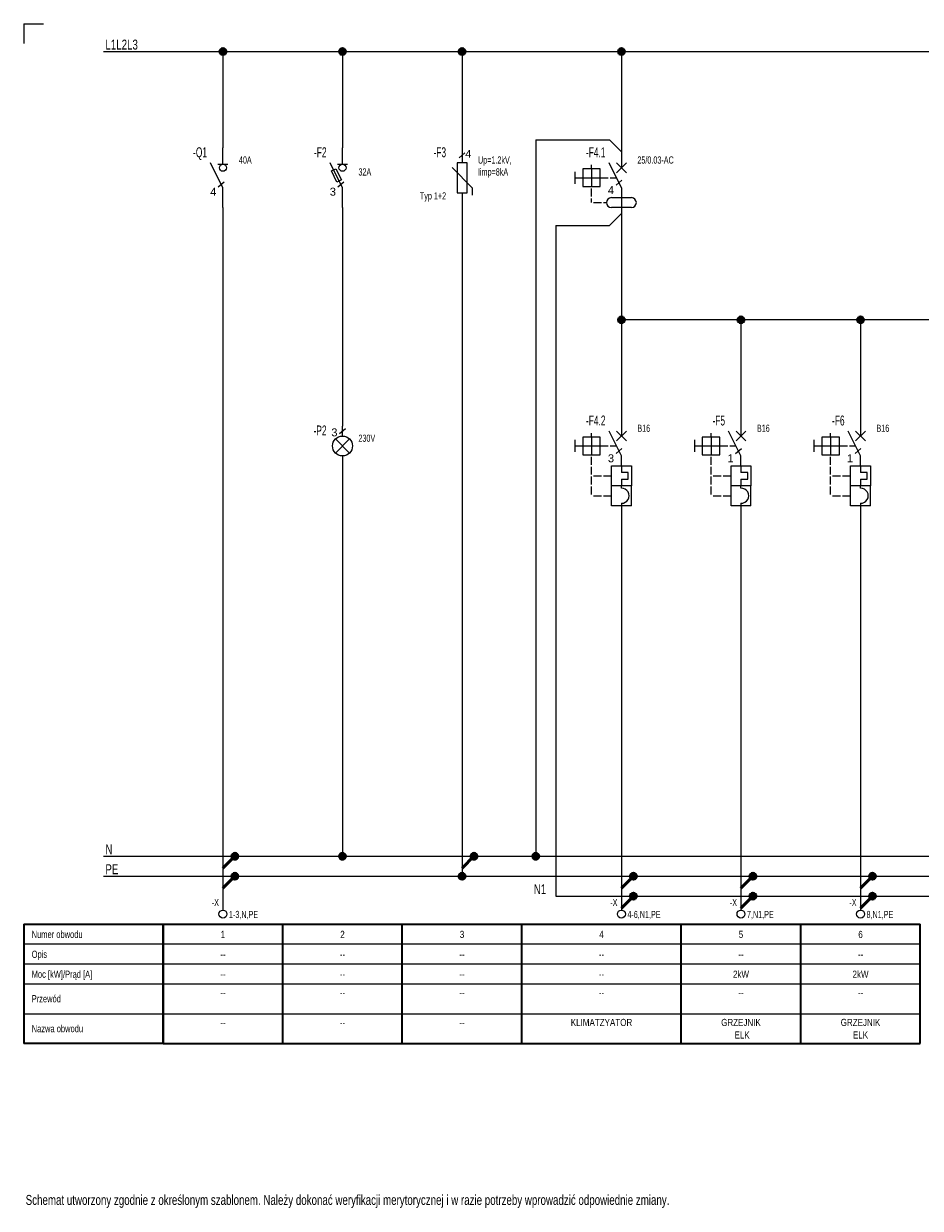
# Model space of a CAD drawing. Header units: centimetres. Extents: x -8592 to 21948, y -2033 to 10821.
# Tile 1 of 147: x -8592 to -8367, y 4608 to 4905. Entities that reach past the tile are written whole.
import ezdxf
from ezdxf.enums import TextEntityAlignment as Align

# ---------------------------------------------------------------- set-up
doc = ezdxf.new("R2010")
doc.units = ezdxf.units.CM
doc.header["$LTSCALE"] = 10
doc.layers.get('0').update_dxf_attribs({"color": 254})
for name, color, linetype, lineweight in [('2DE_OBJ', 7, 'Continuous', 18), ('2DE_PLS_L', 7, 'Continuous', 50), ('2DE_PLS_N', 160, 'Continuous', 50), ('2DE_PLS_PE', 60, 'Continuous', 50), ('2DE_TCIRCUIT', 217, 'Continuous', 35), ('2DE_TXTART', 41, 'Continuous', 18), ('2DE_TXTCAR', 41, 'Continuous', 18), ('2DE_TXTFUN', 41, 'Continuous', 18), ('2DE_TXTFUS', 41, 'Continuous', 18), ('2DE_TXTLNK', 171, 'Continuous', 18), ('2DE_TXTMAN', 41, 'Continuous', 18), ('2DE_TXTNUM', 11, 'Continuous', 18), ('2DE_TXTOTH', 41, 'Continuous', 18), ('2DE_TXTPFN', 151, 'Continuous', 18), ('2DE_TXTPIN', 131, 'Continuous', 18), ('CP_FRAME', 217, 'Continuous', 50), ('CP_LINENORM', 251, 'Continuous', 25), ('CP_TEXTNORM', 7, 'Continuous', 18)]:
    doc.layers.add(name, color=color, linetype=linetype, lineweight=lineweight)
doc.styles.add('CP_ATTR', font='ARIAL.TTF')
doc.styles.add('CP_ELATT', font='ARIAL.TTF')
doc.styles.add('CP_ELATT_IT', font='ARIAL.TTF', dxfattribs={"oblique": 15})
doc.styles.add('CP_TXT', font='ARIAL.TTF')
doc.styles.add('CP_TXTCON', font='ARIAL.TTF', dxfattribs={"width": 0.8})

# ---------------------------------------------------------------- blocks, each defined once
blk = doc.blocks.new('2del_cr_head_2p_f11oe8y')
for p, q in [((0, 30), (0, 0)), ((0, 30), (35, 30)), ((35, 30), (35, 0)), ((35, 0), (0, 0)), ((34.03, 0), (34.03, 0))]:
    blk.add_line(p, q)
at = {"layer": 'CP_LINENORM'}
for p, q in [((0, 25), (35, 25)), ((0, 20), (35, 20)), ((0, 15), (35, 15)), ((0, 7.5), (35, 7.5))]:
    blk.add_line(p, q, dxfattribs=at)
at = {"layer": 'CP_TEXTNORM', "style": 'CP_TXTCON', "width": 0.75}
for s, p in [('Numer obwodu', (2, 26.5)), ('Opis', (2, 21.5)), ('Moc [kW]/Prąd [A]', (2, 16.5)), ('Przewód', (2, 10.35)), ('Nazwa obwodu', (2, 2.85))]:
    blk.add_text(s, height=1.8, dxfattribs=at).set_placement(p)
blk = doc.blocks.new('cp_sym_txt')
at = {"linetype": 'ByBlock', "style": 'CP_TXT', "width": 0.7, "flags": 12}
blk.add_attdef('VAL', (0.2, 0.2), '', height=1, dxfattribs=at)
blk = doc.blocks.new('cp_pipepoint_dot1')
blk.add_hatch(color=256).paths.add_polyline_path([(-0.5, 0, 1), (0.5, 0, 1)])
blk.add_circle((0, 0), 0.5)
blk = doc.blocks.new('cpelv_eJ7_13_08_00B4_t1')
for p, q in [((0, 3.38), (0, 7.5)), ((0, -2.5), (-3.12, 3.75)), ((-1.25, 3.38), (1.25, 3.38)), ((-1.16, -2.26), (0.32, -1.06)), ((0, -7.5), (0, -2.5))]:
    blk.add_line(p, q)
blk.add_circle((0, 2.5), 0.884)
at = {"style": 'CP_ATTR'}
blk.add_text('4', height=2, dxfattribs=at).set_placement((-3.19, -4.5))
at = {"linetype": 'ByBlock', "style": 'CP_ELATT', "flags": 9}
for tag in ['VOLTAGE', 'TEXT_01', 'NAME', 'GROUP', 'NUMBER', 'PRODUCT-TYPE', 'POWER', 'EL-STATUS', 'CURRENT', 'IP', 'ORDER-NO']:
    blk.add_attdef(tag, (1, -1.56), '', height=0.1, dxfattribs=at)
at = {"layer": '2DE_TXTART', "linetype": 'ByBlock', "style": 'CP_ELATT', "width": 0.6, "flags": 8}
for tag, p in [('ARTICLE', (4, 3.55)), ('ARTICLE-1', (4, 0.55)), ('ARTICLE-2', (4, -2.45))]:
    blk.add_attdef(tag, p, '', height=1.8, dxfattribs=at)
at = {"layer": '2DE_TXTCAR', "linetype": 'ByBlock', "style": 'CP_ELATT', "width": 0.6, "flags": 8}
blk.add_attdef('CHARACTER', text='', height=1.8, dxfattribs=at).set_placement((-4, -5.45), align=Align.RIGHT)
at = {"layer": '2DE_TXTFUN', "linetype": 'ByBlock', "style": 'CP_ELATT', "width": 0.6, "flags": 8}
blk.add_attdef('FUNCTION', (4, -5.45), '', height=1.8, dxfattribs=at)
at = {"layer": '2DE_TXTLNK', "linetype": 'ByBlock', "style": 'CP_ELATT_IT', "oblique": 15, "width": 0.6, "flags": 8}
blk.add_attdef('LINK', text='', height=1.8, dxfattribs=at).set_placement((-4, -8.45), align=Align.RIGHT)
at = {"layer": '2DE_TXTMAN', "linetype": 'ByBlock', "style": 'CP_ELATT', "width": 0.6, "flags": 8}
blk.add_attdef('PRODUCER', (4, 6.55), '', height=1.8, dxfattribs=at)
at = {"layer": '2DE_TXTNUM', "linetype": 'ByBlock', "style": 'CP_ELATT', "width": 0.6, "flags": 8}
blk.add_attdef('TAG', text='', height=2.5, dxfattribs=at).set_placement((-4, 5.14), align=Align.RIGHT)
at = {"layer": '2DE_TXTOTH', "linetype": 'ByBlock', "style": 'CP_ELATT', "width": 0.6, "flags": 8}
blk.add_attdef('OTHER', (4, -8.45), '', height=1.8, dxfattribs=at)
at = {"layer": '2DE_TXTPFN', "linetype": 'ByBlock', "style": 'CP_ELATT', "width": 0.6, "flags": 8}
blk.add_attdef('CF1', (0.5, 8), '', height=1.8, dxfattribs=at)
blk.add_attdef('CF2', text='', height=1.8, dxfattribs=at).set_placement((0.5, -8), align=Align.TOP_LEFT)
at = {"layer": '2DE_TXTPIN', "linetype": 'ByBlock', "style": 'CP_ELATT', "width": 0.6, "flags": 8}
blk.add_attdef('CP1', (-0.8, 5.5), '', height=1.8, rotation=90, dxfattribs=at)
blk.add_attdef('CP2', text='', height=1.8, rotation=90, dxfattribs=at).set_placement((-0.8, -5.5), align=Align.RIGHT)
blk = doc.blocks.new('cp_pipepoint_el_dot')
blk.add_hatch(color=256).paths.add_polyline_path([(1.5, 0, 1), (2.5, 0, 1)])
blk.add_line((0, -2), (2, 0))
blk.add_circle((2, 0), 0.5)
blk = doc.blocks.new('cp_cleme_el01x_PL')
blk.add_circle((0, -1), 1)
at = {"linetype": 'ByBlock', "style": 'CP_ELATT_IT'}
for tag, p, flags in [('NAME', (-0.08, -1), 9), ('VOLTAGE', (0, -1), 9), ('ARTICLE', (0, -1), 8), ('IP', (0, -1), 9), ('CURRENT', (0, -1), 9), ('EL-STATUS', (0, -1), 9), ('POWER', (0, -1), 9), ('PRODUCT-TYPE', (0, -1), 9), ('NUMBER', (0, -1), 9), ('GROUP', (0, -1), 9), ('CHARACTER', (0, -1), 8), ('LINK', (0, -1), 8), ('OTHER', (0, -1), 8), ('ORDER-NO', (0, -1), 8), ('FUNCTION', (0, -1), 8), ('PRODUCER', (0, -1), 8)]:
    blk.add_attdef(tag, p, '', height=0.1, dxfattribs=dict(at, flags=flags))
at = {"layer": '2DE_TXTNUM', "linetype": 'ByBlock', "style": 'CP_ELATT', "width": 0.6, "flags": 8}
blk.add_attdef('TAG', text='', height=1.8, dxfattribs=at).set_placement((-1, 1), align=Align.RIGHT)
at = {"layer": '2DE_TXTPFN', "linetype": 'ByBlock', "style": 'CP_ELATT', "width": 0.6, "flags": 8}
blk.add_attdef('CF1', text='', height=1.8, dxfattribs=at).set_placement((-1.5, -2), align=Align.RIGHT)
at = {"layer": '2DE_TXTPIN', "linetype": 'ByBlock', "style": 'CP_ELATT', "width": 0.6, "flags": 8}
blk.add_attdef('CP1', (1.5, -2), '', height=1.8, dxfattribs=at)
blk = doc.blocks.new('2del_cr_data_2p_5wa6jz5')
for p, q in [((0, 0), (0, 30)), ((0, 30), (30, 30)), ((30, 0), (30, 30)), ((0, 0), (30, 0))]:
    blk.add_line(p, q)
at = {"layer": 'CP_LINENORM'}
for p, q in [((0, 25), (30, 25)), ((0, 20), (30, 20)), ((0, 15), (30, 15)), ((0, 7.5), (30, 7.5))]:
    blk.add_line(p, q, dxfattribs=at)
at = {"linetype": 'ByBlock', "style": 'CP_ATTR', "flags": 9}
for tag in ['ELT_FUNCTION', 'ELT_LENGHT']:
    blk.add_attdef(tag, (0.89, 0.55), '', height=0.00007, dxfattribs=at)
for tag in ['NAME', 'GROUP', 'ARTICLE', 'PRODUCT-TYPE', 'ORDER-NO', 'PRODUCER', 'VOLTAGE', 'OTHER']:
    blk.add_attdef(tag, text='', height=0.00007, dxfattribs=at).set_placement((0.89, 0.55), align=Align.MIDDLE_LEFT)
at = {"layer": 'CP_TEXTNORM', "linetype": 'ByBlock', "style": 'CP_TXTCON', "width": 0.8, "flags": 8}
for tag, p in [('ELT_NUMBER', (15, 26.5)), ('DESCRIPTION', (15, 21.5)), ('POWER', (15, 16.5)), ('ELT_CABLE', (15, 11.9))]:
    blk.add_attdef(tag, text='', height=1.8, dxfattribs=at).set_placement(p, align=Align.CENTER)
at = {"layer": 'CP_TEXTNORM', "style": 'CP_TXTCON', "width": 0.8, "flags": 8}
for tag, p in [('ELT_SECTION', (15, 8.75)), ('ELT_CIRCUIT', (15, 4.4)), ('ELT_CIRCUIT1', (15, 1.25))]:
    blk.add_attdef(tag, text='', height=1.8, dxfattribs=at).set_placement(p, align=Align.CENTER)
blk = doc.blocks.new('cpelv_eJ7_21_09_10N5_t1')
for p, q in [((0, 3.38), (0, 7.5)), ((0, -2.5), (-3.12, 3.75)), ((-1.25, 3.38), (1.25, 3.38)), ((-1.16, -2.26), (0.32, -1.06)), ((0, -3.75), (0, -2.5)), ((0, -7.5), (0, -3.75))]:
    blk.add_line(p, q)
blk.add_lwpolyline([(-1.4, -1.1), (-2.8, 1.69), (-1.68, 2.25), (-0.28, -0.54)], close=True)
blk.add_circle((0, 2.5), 0.884)
at = {"style": 'CP_ATTR'}
blk.add_text('3', height=2, dxfattribs=at).set_placement((-3.19, -4.5))
at = {"linetype": 'ByBlock', "style": 'CP_ELATT', "flags": 9}
for tag in ['TEXT_01', 'VOLTAGE', 'ORDER-NO', 'IP', 'CURRENT', 'EL-STATUS', 'POWER', 'PRODUCT-TYPE', 'NUMBER', 'GROUP', 'NAME']:
    blk.add_attdef(tag, (1, -1.56), '', height=0.1, dxfattribs=at)
at = {"layer": '2DE_TXTART', "linetype": 'ByBlock', "style": 'CP_ELATT', "width": 0.6, "flags": 8}
for tag, p in [('ARTICLE', (4, 0.55)), ('ARTICLE-1', (4, -2.45)), ('ARTICLE-2', (4, -5.45))]:
    blk.add_attdef(tag, p, '', height=1.8, dxfattribs=at)
at = {"layer": '2DE_TXTCAR', "linetype": 'ByBlock', "style": 'CP_ELATT', "width": 0.6, "flags": 8}
blk.add_attdef('CHARACTER', text='', height=1.8, dxfattribs=at).set_placement((-4, -5.45), align=Align.RIGHT)
at = {"layer": '2DE_TXTFUN', "linetype": 'ByBlock', "style": 'CP_ELATT', "width": 0.6, "flags": 8}
blk.add_attdef('FUNCTION', (4, -8.45), '', height=1.8, dxfattribs=at)
at = {"layer": '2DE_TXTFUS', "linetype": 'ByBlock', "style": 'CP_ELATT', "width": 0.6, "flags": 8}
blk.add_attdef('FUSE_LINK', (4, 3.55), '', height=1.8, dxfattribs=at)
at = {"layer": '2DE_TXTLNK', "linetype": 'ByBlock', "style": 'CP_ELATT_IT', "oblique": 15, "width": 0.6, "flags": 8}
blk.add_attdef('LINK', text='', height=1.8, dxfattribs=at).set_placement((-4, -8.45), align=Align.RIGHT)
at = {"layer": '2DE_TXTMAN', "linetype": 'ByBlock', "style": 'CP_ELATT', "width": 0.6, "flags": 8}
blk.add_attdef('PRODUCER', (4, 6.55), '', height=1.8, dxfattribs=at)
at = {"layer": '2DE_TXTNUM', "linetype": 'ByBlock', "style": 'CP_ELATT', "width": 0.6, "flags": 8}
blk.add_attdef('TAG', text='', height=2.5, dxfattribs=at).set_placement((-4, 5.14), align=Align.RIGHT)
at = {"layer": '2DE_TXTOTH', "linetype": 'ByBlock', "style": 'CP_ELATT', "width": 0.6, "flags": 8}
blk.add_attdef('OTHER', (4, -11.45), '', height=1.8, dxfattribs=at)
at = {"layer": '2DE_TXTPFN', "linetype": 'ByBlock', "style": 'CP_ELATT', "width": 0.6, "flags": 8}
blk.add_attdef('CF1', (0.5, 8), '', height=1.8, dxfattribs=at)
blk.add_attdef('CF2', text='', height=1.8, dxfattribs=at).set_placement((0.5, -8), align=Align.TOP_LEFT)
at = {"layer": '2DE_TXTPIN', "linetype": 'ByBlock', "style": 'CP_ELATT', "width": 0.6, "flags": 8}
blk.add_attdef('CP1', (-0.8, 5.5), '', height=1.8, rotation=90, dxfattribs=at)
blk.add_attdef('CP2', text='', height=1.8, rotation=90, dxfattribs=at).set_placement((-0.8, -5.5), align=Align.RIGHT)
blk = doc.blocks.new('cpelv_eiecJ7_ns0085_t1')
for p, q in [((-0.74, 3.15), (0.74, 4.35)), ((0, 2.5), (0, 5)), ((1.77, 1.77), (-1.77, -1.77)), ((-1.77, 1.77), (1.77, -1.77)), ((0, -2.5), (0, -5))]:
    blk.add_line(p, q)
blk.add_circle((0, 0), 2.5)
at = {"style": 'CP_ATTR'}
blk.add_text('3', height=2, dxfattribs=at).set_placement((-2.81, 2.41))
at = {"linetype": 'ByBlock', "style": 'CP_ELATT', "flags": 9}
for tag in ['VOLTAGE', 'TEXT_01', 'NAME', 'GROUP', 'NUMBER', 'PRODUCT-TYPE', 'POWER', 'EL-STATUS', 'CURRENT', 'IP', 'ORDER-NO']:
    blk.add_attdef(tag, (1, -1.56), '', height=0.1, dxfattribs=at)
at = {"layer": '2DE_TXTART', "linetype": 'ByBlock', "style": 'CP_ELATT', "width": 0.6, "flags": 8}
for tag, p in [('ARTICLE', (4, 1.05)), ('ARTICLE-1', (4, -1.95)), ('ARTICLE-2', (4, -4.95))]:
    blk.add_attdef(tag, p, '', height=1.8, dxfattribs=at)
at = {"layer": '2DE_TXTCAR', "linetype": 'ByBlock', "style": 'CP_ELATT', "width": 0.6, "flags": 8}
blk.add_attdef('CHARACTER', text='', height=1.8, dxfattribs=at).set_placement((-4, -0.36), align=Align.RIGHT)
at = {"layer": '2DE_TXTFUN', "linetype": 'ByBlock', "style": 'CP_ELATT', "width": 0.6, "flags": 8}
blk.add_attdef('FUNCTION', (4, -7.95), '', height=1.8, dxfattribs=at)
at = {"layer": '2DE_TXTLNK', "linetype": 'ByBlock', "style": 'CP_ELATT_IT', "oblique": 15, "width": 0.6, "flags": 8}
blk.add_attdef('LINK', text='', height=1.8, dxfattribs=at).set_placement((-4, -3.36), align=Align.RIGHT)
at = {"layer": '2DE_TXTMAN', "linetype": 'ByBlock', "style": 'CP_ELATT', "width": 0.6, "flags": 8}
blk.add_attdef('PRODUCER', (4, 4.05), '', height=1.8, dxfattribs=at)
at = {"layer": '2DE_TXTNUM', "linetype": 'ByBlock', "style": 'CP_ELATT', "width": 0.6, "flags": 8}
blk.add_attdef('TAG', text='', height=2.5, dxfattribs=at).set_placement((-4, 2.64), align=Align.RIGHT)
at = {"layer": '2DE_TXTOTH', "linetype": 'ByBlock', "style": 'CP_ELATT', "width": 0.6, "flags": 8}
blk.add_attdef('OTHER', (4, -10.95), '', height=1.8, dxfattribs=at)
at = {"layer": '2DE_TXTPFN', "linetype": 'ByBlock', "style": 'CP_ELATT', "width": 0.6, "flags": 8}
blk.add_attdef('CF1', (0.5, 5.5), '', height=1.8, dxfattribs=at)
blk.add_attdef('CF2', text='', height=1.8, dxfattribs=at).set_placement((0.5, -5.5), align=Align.TOP_LEFT)
at = {"layer": '2DE_TXTPIN', "linetype": 'ByBlock', "style": 'CP_ELATT', "width": 0.6, "flags": 8}
blk.add_attdef('CP1', (-0.8, 5), '', height=1.8, rotation=90, dxfattribs=at)
blk.add_attdef('CP2', text='', height=1.8, rotation=90, dxfattribs=at).set_placement((-0.8, -5), align=Align.RIGHT)
blk = doc.blocks.new('cpelv_eJ7_22_03_N0B4_t1')
for p, q in [((-0.74, 5.02), (0.74, 6.23)), ((0, 7.5), (0, 3.75)), ((2.5, -2.5), (-2.5, 2.54)), ((2.5, -2.5), (2.5, -4.38)), ((0, -3.75), (0, -7.5))]:
    blk.add_line(p, q)
blk.add_lwpolyline([(-1.25, 3.75), (-1.25, -3.75), (1.25, -3.75), (1.25, 3.75)], close=True)
at = {"style": 'CP_ATTR'}
blk.add_text('4', height=2, dxfattribs=at).set_placement((0.8, 5))
at = {"linetype": 'ByBlock', "style": 'CP_ELATT', "flags": 9}
for tag in ['VOLTAGE', 'TEXT_01', 'NAME', 'GROUP', 'NUMBER', 'PRODUCT-TYPE', 'POWER', 'EL-STATUS', 'CURRENT', 'IP', 'ORDER-NO']:
    blk.add_attdef(tag, (1, -1.56), '', height=0.1, dxfattribs=at)
at = {"layer": '2DE_TXTART', "linetype": 'ByBlock', "style": 'CP_ELATT', "width": 0.6, "flags": 8}
for tag, p in [('ARTICLE', (4, 3.55)), ('ARTICLE-1', (4, 0.55)), ('ARTICLE-2', (4, -2.45))]:
    blk.add_attdef(tag, p, '', height=1.8, dxfattribs=at)
at = {"layer": '2DE_TXTCAR', "linetype": 'ByBlock', "style": 'CP_ELATT', "width": 0.6, "flags": 8}
blk.add_attdef('CHARACTER', text='', height=1.8, dxfattribs=at).set_placement((-4, -5.45), align=Align.RIGHT)
at = {"layer": '2DE_TXTFUN', "linetype": 'ByBlock', "style": 'CP_ELATT', "width": 0.6, "flags": 8}
blk.add_attdef('FUNCTION', (4, -5.45), '', height=1.8, dxfattribs=at)
at = {"layer": '2DE_TXTLNK', "linetype": 'ByBlock', "style": 'CP_ELATT_IT', "oblique": 15, "width": 0.6, "flags": 8}
blk.add_attdef('LINK', text='', height=1.8, dxfattribs=at).set_placement((-4, -8.45), align=Align.RIGHT)
at = {"layer": '2DE_TXTMAN', "linetype": 'ByBlock', "style": 'CP_ELATT', "width": 0.6, "flags": 8}
blk.add_attdef('PRODUCER', (4, 6.55), '', height=1.8, dxfattribs=at)
at = {"layer": '2DE_TXTNUM', "linetype": 'ByBlock', "style": 'CP_ELATT', "width": 0.6, "flags": 8}
blk.add_attdef('TAG', text='', height=2.5, dxfattribs=at).set_placement((-4, 5.14), align=Align.RIGHT)
at = {"layer": '2DE_TXTOTH', "linetype": 'ByBlock', "style": 'CP_ELATT', "width": 0.6, "flags": 8}
blk.add_attdef('OTHER', (4, -8.45), '', height=1.8, dxfattribs=at)
at = {"layer": '2DE_TXTPFN', "linetype": 'ByBlock', "style": 'CP_ELATT', "width": 0.6, "flags": 8}
blk.add_attdef('CF1', (0.5, 8), '', height=1.8, dxfattribs=at)
blk.add_attdef('CF2', text='', height=1.8, dxfattribs=at).set_placement((0.5, -8), align=Align.TOP_LEFT)
at = {"layer": '2DE_TXTPIN', "linetype": 'ByBlock', "style": 'CP_ELATT', "width": 0.6, "flags": 8}
blk.add_attdef('CP1', (-0.8, 5.5), '', height=1.8, rotation=90, dxfattribs=at)
blk.add_attdef('CP2', text='', height=1.8, rotation=90, dxfattribs=at).set_placement((-0.8, -5.5), align=Align.RIGHT)
blk = doc.blocks.new('cpelv_eiec07_ns0024_t1')
for p, q in [((0, 7.5), (0, 2.5)), ((-7.5, 2.2), (-7.5, 3.2)), ((0, -2.5), (-3.12, 3.75)), ((-1.25, 1.25), (1.25, 3.75)), ((-1.25, 3.75), (1.25, 1.25)), ((-11.7, 1.5), (-11.7, -1.5)), ((-11.7, 0), (-9.7, 0)), ((-9.7, 0), (-5.3, 0)), ((-7.5, 2.2), (-7.5, -2.2)), ((-5.3, 0), (-3.3, 0)), ((-2.8, 0), (-1.25, 0)), ((-7.5, -4.7), (-7.5, -2.7)), ((-1.36, -1.85), (0.11, -0.65)), ((0, -2.5), (0, -10)), ((-7.5, -6.25), (-7.5, -5.2)), ((-2.5, -5), (2.5, -5)), ((-7, -6.25), (-5, -6.25)), ((-4.5, -6.25), (-3.75, -6.25)), ((2.5, -7.5), (-2.5, -7.5))]:
    blk.add_line(p, q)
blk.add_lwpolyline([(-9.7, -2.2), (-5.3, -2.2), (-5.3, 2.2), (-9.7, 2.2)], close=True)
for centre, start, end in [((-2.5, -6.25), 90, 270), ((2.5, -6.25), 270, 90)]:
    blk.add_arc(centre, 1.25, start, end)
at = {"style": 'CP_ATTR'}
blk.add_text('4', height=2, dxfattribs=at).set_placement((-3.4, -4.09))
at = {"linetype": 'ByBlock', "style": 'CP_ELATT', "flags": 9}
for tag in ['VOLTAGE', 'TEXT_01', 'NAME', 'GROUP', 'NUMBER', 'PRODUCT-TYPE', 'POWER', 'EL-STATUS', 'CURRENT', 'IP', 'ORDER-NO']:
    blk.add_attdef(tag, (1, -1.56), '', height=0.1, dxfattribs=at)
at = {"layer": '2DE_TXTART', "linetype": 'ByBlock', "style": 'CP_ELATT', "width": 0.6, "flags": 8}
for tag, p in [('ARTICLE', (4, 3.55)), ('ARTICLE-1', (4, 0.55)), ('ARTICLE-2', (4, -2.45))]:
    blk.add_attdef(tag, p, '', height=1.8, dxfattribs=at)
at = {"layer": '2DE_TXTCAR', "linetype": 'ByBlock', "style": 'CP_ELATT', "width": 0.6, "flags": 8}
blk.add_attdef('CHARACTER', text='', height=1.8, dxfattribs=at).set_placement((-9, -5.45), align=Align.RIGHT)
at = {"layer": '2DE_TXTFUN', "linetype": 'ByBlock', "style": 'CP_ELATT', "width": 0.6, "flags": 8}
blk.add_attdef('FUNCTION', (4, -5.45), '', height=1.8, dxfattribs=at)
at = {"layer": '2DE_TXTLNK', "linetype": 'ByBlock', "style": 'CP_ELATT_IT', "oblique": 15, "width": 0.6, "flags": 8}
blk.add_attdef('LINK', text='', height=1.8, dxfattribs=at).set_placement((-9, -8.45), align=Align.RIGHT)
at = {"layer": '2DE_TXTMAN', "linetype": 'ByBlock', "style": 'CP_ELATT', "width": 0.6, "flags": 8}
blk.add_attdef('PRODUCER', (4, 6.55), '', height=1.8, dxfattribs=at)
at = {"layer": '2DE_TXTNUM', "linetype": 'ByBlock', "style": 'CP_ELATT', "width": 0.6, "flags": 8}
blk.add_attdef('TAG', text='', height=2.5, dxfattribs=at).set_placement((-4, 5.14), align=Align.RIGHT)
at = {"layer": '2DE_TXTOTH', "linetype": 'ByBlock', "style": 'CP_ELATT', "width": 0.6, "flags": 8}
blk.add_attdef('OTHER', (4, -8.45), '', height=1.8, dxfattribs=at)
at = {"layer": '2DE_TXTPFN', "linetype": 'ByBlock', "style": 'CP_ELATT', "width": 0.6, "flags": 8}
blk.add_attdef('CF1', (0.5, 8), '', height=1.8, dxfattribs=at)
blk.add_attdef('CF2', text='', height=1.8, dxfattribs=at).set_placement((0.5, -10.5), align=Align.TOP_LEFT)
at = {"layer": '2DE_TXTPIN', "linetype": 'ByBlock', "style": 'CP_ELATT', "width": 0.6, "flags": 8}
blk.add_attdef('CP1', (-0.8, 5.5), '', height=1.8, rotation=90, dxfattribs=at)
blk.add_attdef('CP2', text='', height=1.8, rotation=90, dxfattribs=at).set_placement((-0.8, -9), align=Align.RIGHT)
blk = doc.blocks.new('cpelv_eiec07_ns0029_t1')
for p, q in [((0, 7.5), (0, 2.5)), ((-7.5, 2.2), (-7.5, 3.2)), ((0, -2.5), (-3.12, 3.75)), ((-1.25, 1.25), (1.25, 3.75)), ((-1.25, 3.75), (1.25, 1.25)), ((-11.7, 1.5), (-11.7, -1.5)), ((-11.7, 0), (-9.7, 0)), ((-9.7, 0), (-5.3, 0)), ((-7.5, 2.2), (-7.5, -2.2)), ((-5.3, 0), (-3.3, 0)), ((-2.8, 0), (-1.25, 0)), ((-7.5, -4.7), (-7.5, -2.7)), ((-1.36, -1.85), (0.11, -0.65)), ((0, -5), (0, -2.5)), ((-7.5, -7.2), (-7.5, -5.2)), ((-2.5, -5), (2.5, -5)), ((-2.5, -10), (-2.5, -5)), ((0, -5), (0, -6.65)), ((2.5, -5), (2.5, -10)), ((-7.5, -9.7), (-7.5, -7.7)), ((-7, -7.5), (-5, -7.5)), ((-4.5, -7.5), (-2.5, -7.5)), ((1.7, -6.65), (0, -6.65)), ((0, -8.35), (1.7, -8.35)), ((0, -8.35), (0, -10)), ((1.7, -8.35), (1.7, -6.65)), ((-7.5, -12.2), (-7.5, -10.2)), ((2.5, -10), (-2.5, -10)), ((-2.5, -15), (-2.5, -10)), ((0, -10.62), (0, -10)), ((2.5, -15), (2.5, -10)), ((-7, -12.5), (-5, -12.5)), ((-4.5, -12.5), (-2.5, -12.5)), ((0, -14.37), (0, -15)), ((2.5, -15), (-2.5, -15))]:
    blk.add_line(p, q)
at = {"linetype": 'Continuous'}
blk.add_line((0, -15), (0, -20), dxfattribs=at)
blk.add_lwpolyline([(-9.7, -2.2), (-5.3, -2.2), (-5.3, 2.2), (-9.7, 2.2)], close=True)
blk.add_arc((0.06, -12.5), 1.88, 268.2798, 91.7202)
at = {"style": 'CP_ATTR'}
blk.add_text('3', height=2, dxfattribs=at).set_placement((-3.4, -4.09))
at = {"linetype": 'ByBlock', "style": 'CP_ELATT', "flags": 9}
for tag in ['VOLTAGE', 'TEXT_01', 'NAME', 'GROUP', 'NUMBER', 'PRODUCT-TYPE', 'POWER', 'EL-STATUS', 'CURRENT', 'IP', 'ORDER-NO']:
    blk.add_attdef(tag, (1, -1.56), '', height=0.1, dxfattribs=at)
at = {"layer": '2DE_TXTART', "linetype": 'ByBlock', "style": 'CP_ELATT', "width": 0.6, "flags": 8}
for tag, p in [('ARTICLE', (4, 3.55)), ('ARTICLE-1', (4, 0.55)), ('ARTICLE-2', (4, -2.45))]:
    blk.add_attdef(tag, p, '', height=1.8, dxfattribs=at)
at = {"layer": '2DE_TXTCAR', "linetype": 'ByBlock', "style": 'CP_ELATT', "width": 0.6, "flags": 8}
blk.add_attdef('CHARACTER', text='', height=1.8, dxfattribs=at).set_placement((-9, -5.45), align=Align.RIGHT)
at = {"layer": '2DE_TXTFUN', "linetype": 'ByBlock', "style": 'CP_ELATT', "width": 0.6, "flags": 8}
blk.add_attdef('FUNCTION', (4, -5.45), '', height=1.8, dxfattribs=at)
at = {"layer": '2DE_TXTLNK', "linetype": 'ByBlock', "style": 'CP_ELATT_IT', "oblique": 15, "width": 0.6, "flags": 8}
blk.add_attdef('LINK', text='', height=1.8, dxfattribs=at).set_placement((-9, -8.45), align=Align.RIGHT)
at = {"layer": '2DE_TXTMAN', "linetype": 'ByBlock', "style": 'CP_ELATT', "width": 0.6, "flags": 8}
blk.add_attdef('PRODUCER', (4, 6.55), '', height=1.8, dxfattribs=at)
at = {"layer": '2DE_TXTNUM', "linetype": 'ByBlock', "style": 'CP_ELATT', "width": 0.6, "flags": 8}
blk.add_attdef('TAG', text='', height=2.5, dxfattribs=at).set_placement((-4, 5.14), align=Align.RIGHT)
at = {"layer": '2DE_TXTOTH', "linetype": 'ByBlock', "style": 'CP_ELATT', "width": 0.6, "flags": 8}
blk.add_attdef('OTHER', (4, -8.45), '', height=1.8, dxfattribs=at)
at = {"layer": '2DE_TXTPFN', "linetype": 'ByBlock', "style": 'CP_ELATT', "width": 0.6, "flags": 8}
blk.add_attdef('CF1', (0.5, 8), '', height=1.8, dxfattribs=at)
blk.add_attdef('CF2', text='', height=1.8, dxfattribs=at).set_placement((0.5, -20.5), align=Align.TOP_LEFT)
at = {"layer": '2DE_TXTPIN', "linetype": 'ByBlock', "style": 'CP_ELATT', "width": 0.6, "flags": 8}
blk.add_attdef('CP1', (-0.8, 5.5), '', height=1.8, rotation=90, dxfattribs=at)
blk.add_attdef('CP2', text='', height=1.8, rotation=90, dxfattribs=at).set_placement((-0.8, -18), align=Align.RIGHT)
blk = doc.blocks.new('2del_cr_data_2p_zfuec7z')
for p, q in [((0, 0), (0, 30)), ((0, 30), (40, 30)), ((40, 0), (40, 30)), ((0, 0), (40, 0))]:
    blk.add_line(p, q)
at = {"layer": 'CP_LINENORM'}
for p, q in [((0, 25), (40, 25)), ((0, 20), (40, 20)), ((0, 15), (40, 15)), ((0, 7.5), (40, 7.5))]:
    blk.add_line(p, q, dxfattribs=at)
at = {"linetype": 'ByBlock', "style": 'CP_ATTR', "flags": 9}
for tag in ['ELT_FUNCTION', 'ELT_LENGHT']:
    blk.add_attdef(tag, (1.19, 0.55), '', height=0.00007, dxfattribs=at)
for tag in ['NAME', 'GROUP', 'ARTICLE', 'PRODUCT-TYPE', 'ORDER-NO', 'PRODUCER', 'VOLTAGE', 'OTHER']:
    blk.add_attdef(tag, text='', height=0.00007, dxfattribs=at).set_placement((1.19, 0.55), align=Align.MIDDLE_LEFT)
at = {"layer": 'CP_TEXTNORM', "linetype": 'ByBlock', "style": 'CP_TXTCON', "width": 0.8, "flags": 8}
for tag, p in [('ELT_NUMBER', (20, 26.5)), ('DESCRIPTION', (20, 21.5)), ('POWER', (20, 16.5)), ('ELT_CABLE', (20, 11.9))]:
    blk.add_attdef(tag, text='', height=1.8, dxfattribs=at).set_placement(p, align=Align.CENTER)
at = {"layer": 'CP_TEXTNORM', "style": 'CP_TXTCON', "width": 0.8, "flags": 8}
for tag, p in [('ELT_SECTION', (20, 8.75)), ('ELT_CIRCUIT', (20, 4.4)), ('ELT_CIRCUIT1', (20, 1.25))]:
    blk.add_attdef(tag, text='', height=1.8, dxfattribs=at).set_placement(p, align=Align.CENTER)
blk = doc.blocks.new('cpelv_eiecJ7_ns0026_t1')
for p, q in [((0, 7.5), (0, 2.5)), ((-7.5, 2.2), (-7.5, 3.2)), ((0, -2.5), (-3.12, 3.75)), ((-1.25, 1.25), (1.25, 3.75)), ((-1.25, 3.75), (1.25, 1.25)), ((-11.7, 1.5), (-11.7, -1.5)), ((-11.7, 0), (-9.7, 0)), ((-9.7, 0), (-5.3, 0)), ((-7.5, 2.2), (-7.5, -2.2)), ((-5.3, 0), (-3.3, 0)), ((-2.8, 0), (-1.25, 0)), ((-7.5, -4.7), (-7.5, -2.7)), ((-1.36, -1.85), (0.11, -0.65)), ((0, -5), (0, -2.5)), ((-7.5, -7.2), (-7.5, -5.2)), ((-2.5, -5), (2.5, -5)), ((-2.5, -10), (-2.5, -5)), ((0, -5), (0, -6.65)), ((2.5, -5), (2.5, -10)), ((-7.5, -9.7), (-7.5, -7.7)), ((-7, -7.5), (-5, -7.5)), ((-4.5, -7.5), (-2.5, -7.5)), ((1.7, -6.65), (0, -6.65)), ((0, -8.35), (1.7, -8.35)), ((0, -8.35), (0, -10)), ((1.7, -8.35), (1.7, -6.65)), ((-7.5, -12.2), (-7.5, -10.2)), ((2.5, -10), (-2.5, -10)), ((-2.5, -15), (-2.5, -10)), ((0, -10.62), (0, -10)), ((2.5, -15), (2.5, -10)), ((-7, -12.5), (-5, -12.5)), ((-4.5, -12.5), (-2.5, -12.5)), ((0, -14.37), (0, -15)), ((2.5, -15), (-2.5, -15))]:
    blk.add_line(p, q)
at = {"linetype": 'Continuous'}
blk.add_line((0, -15), (0, -20), dxfattribs=at)
blk.add_lwpolyline([(-9.7, -2.2), (-5.3, -2.2), (-5.3, 2.2), (-9.7, 2.2)], close=True)
blk.add_arc((0.06, -12.5), 1.88, 268.2798, 91.7202)
at = {"style": 'CP_ATTR'}
blk.add_text('1', height=2, dxfattribs=at).set_placement((-3.4, -4.09))
at = {"linetype": 'ByBlock', "style": 'CP_ELATT', "flags": 9}
for tag in ['VOLTAGE', 'TEXT_01', 'NAME', 'GROUP', 'NUMBER', 'PRODUCT-TYPE', 'POWER', 'EL-STATUS', 'CURRENT', 'IP', 'ORDER-NO']:
    blk.add_attdef(tag, (1, -1.56), '', height=0.1, dxfattribs=at)
at = {"layer": '2DE_TXTART', "linetype": 'ByBlock', "style": 'CP_ELATT', "width": 0.6, "flags": 8}
for tag, p in [('ARTICLE', (4, 3.55)), ('ARTICLE-1', (4, 0.55)), ('ARTICLE-2', (4, -2.45))]:
    blk.add_attdef(tag, p, '', height=1.8, dxfattribs=at)
at = {"layer": '2DE_TXTCAR', "linetype": 'ByBlock', "style": 'CP_ELATT', "width": 0.6, "flags": 8}
blk.add_attdef('CHARACTER', text='', height=1.8, dxfattribs=at).set_placement((-9, -5.45), align=Align.RIGHT)
at = {"layer": '2DE_TXTFUN', "linetype": 'ByBlock', "style": 'CP_ELATT', "width": 0.6, "flags": 8}
blk.add_attdef('FUNCTION', (4, -5.45), '', height=1.8, dxfattribs=at)
at = {"layer": '2DE_TXTLNK', "linetype": 'ByBlock', "style": 'CP_ELATT_IT', "oblique": 15, "width": 0.6, "flags": 8}
blk.add_attdef('LINK', text='', height=1.8, dxfattribs=at).set_placement((-9, -8.45), align=Align.RIGHT)
at = {"layer": '2DE_TXTMAN', "linetype": 'ByBlock', "style": 'CP_ELATT', "width": 0.6, "flags": 8}
blk.add_attdef('PRODUCER', (4, 6.55), '', height=1.8, dxfattribs=at)
at = {"layer": '2DE_TXTNUM', "linetype": 'ByBlock', "style": 'CP_ELATT', "width": 0.6, "flags": 8}
blk.add_attdef('TAG', text='', height=2.5, dxfattribs=at).set_placement((-4, 5.14), align=Align.RIGHT)
at = {"layer": '2DE_TXTOTH', "linetype": 'ByBlock', "style": 'CP_ELATT', "width": 0.6, "flags": 8}
blk.add_attdef('OTHER', (4, -8.45), '', height=1.8, dxfattribs=at)
at = {"layer": '2DE_TXTPFN', "linetype": 'ByBlock', "style": 'CP_ELATT', "width": 0.6, "flags": 8}
blk.add_attdef('CF1', (0.5, 8), '', height=1.8, dxfattribs=at)
blk.add_attdef('CF2', text='', height=1.8, dxfattribs=at).set_placement((0.5, -20.5), align=Align.TOP_LEFT)
at = {"layer": '2DE_TXTPIN', "linetype": 'ByBlock', "style": 'CP_ELATT', "width": 0.6, "flags": 8}
blk.add_attdef('CP1', (-0.8, 5.5), '', height=1.8, rotation=90, dxfattribs=at)
blk.add_attdef('CP2', text='', height=1.8, rotation=90, dxfattribs=at).set_placement((-0.8, -18), align=Align.RIGHT)

msp = doc.modelspace()

# ---------------------------------------------------------------- linework, layer by layer
at = {"layer": '2DE_PLS_L', "lineweight": 25}
for p, q in [((-8572.24, 4898.37), (-8222.24, 4898.37)), ((-8542.24, 4898.37), (-8542.24, 4874.2)), ((-8512.24, 4898.37), (-8512.24, 4874.2)), ((-8482.24, 4898.37), (-8482.24, 4874.2)), ((-8442.24, 4898.37), (-8442.24, 4874.2)), ((-8542.24, 4859.2), (-8542.24, 4682.87)), ((-8512.24, 4859.2), (-8512.24, 4804.37)), ((-8442.24, 4856.7), (-8442.24, 4806.87)), ((-8352.24, 4831.03), (-8442.24, 4831.03)), ((-8412.24, 4831.03), (-8412.24, 4806.87)), ((-8382.24, 4831.03), (-8382.24, 4806.87)), ((-8442.24, 4779.37), (-8442.24, 4682.87)), ((-8412.24, 4779.37), (-8412.24, 4682.87)), ((-8382.24, 4779.37), (-8382.24, 4682.87))]:
    msp.add_line(p, q, dxfattribs=at)
at = {"layer": '2DE_PLS_N', "lineweight": 25}
for p, q in [((-8463.74, 4876.2), (-8445.24, 4876.2)), ((-8463.74, 4876.2), (-8463.74, 4696.37)), ((-8442.24, 4873.2), (-8445.24, 4876.2)), ((-8442.24, 4857.7), (-8445.24, 4854.7)), ((-8458.74, 4854.7), (-8445.24, 4854.7)), ((-8458.74, 4854.7), (-8458.74, 4686.37)), ((-8512.24, 4794.37), (-8512.24, 4696.37)), ((-8572.24, 4696.37), (-8222.24, 4696.37)), ((-8458.74, 4686.37), (-8349.24, 4686.37))]:
    msp.add_line(p, q, dxfattribs=at)
at = {"layer": '2DE_PLS_PE', "lineweight": 25}
for p, q in [((-8482.24, 4859.2), (-8482.24, 4691.37)), ((-8572.24, 4691.37), (-8222.24, 4691.37))]:
    msp.add_line(p, q, dxfattribs=at)
at = {"layer": 'CP_FRAME', "lineweight": 25}
for q in [(-8592.24, 4900.37), (-8587.24, 4905.37)]:
    msp.add_line((-8592.24, 4905.37), q, dxfattribs=at)

# ---------------------------------------------------------------- block references
at = {"xscale": 2.5, "yscale": 2.5, "zscale": 2.5}
msp.add_blockref('cp_sym_txt', (-8592.24, 4608.37), dxfattribs=at).add_auto_attribs({'VAL': 'Schemat utworzony zgodnie z określonym szablonem. Należy dokonać weryfikacji merytorycznej i w razie potrzeby wprowadzić odpowiednie zmiany.'})
at = {"layer": '2DE_OBJ', "lineweight": 25}
for name, p, values in [('cpelv_eJ7_13_08_00B4_t1', (-8542.24, 4866.7), {'ARTICLE': '40A', 'TAG': '-Q1'}), ('cpelv_eJ7_21_09_10N5_t1', (-8512.24, 4866.7), {'ARTICLE': '32A', 'TAG': '-F2'}), ('cpelv_eJ7_22_03_N0B4_t1', (-8482.24, 4866.7), {'CHARACTER': 'Typ 1+2', 'ARTICLE-1': 'Iimp=8kA', 'ARTICLE': 'Up=1.2kV,', 'TAG': '-F3'}), ('cpelv_eiec07_ns0024_t1', (-8442.24, 4866.7), {'ARTICLE': '25/0.03-AC', 'TAG': '-F4.1'}), ('cpelv_eiec07_ns0029_t1', (-8442.24, 4799.37), {'ARTICLE': 'B16', 'TAG': '-F4.2'}), ('cpelv_eiecJ7_ns0026_t1', (-8412.24, 4799.37), {'ARTICLE': 'B16', 'TAG': '-F5'}), ('cpelv_eiecJ7_ns0026_t1', (-8382.24, 4799.37), {'ARTICLE': 'B16', 'TAG': '-F6'}), ('cpelv_eiecJ7_ns0085_t1', (-8512.24, 4799.37), {'ARTICLE': '230V', 'TAG': '-P2'}), ('cp_cleme_el01x_PL', (-8542.24, 4682.87), {'CP1': '1-3,N,PE', 'TAG': '-X'}), ('cp_cleme_el01x_PL', (-8442.24, 4682.87), {'CP1': '4-6,N1,PE', 'TAG': '-X'}), ('cp_cleme_el01x_PL', (-8412.24, 4682.87), {'CP1': '7,N1,PE', 'TAG': '-X'}), ('cp_cleme_el01x_PL', (-8382.24, 4682.87), {'CP1': '8,N1,PE', 'TAG': '-X'})]:
    msp.add_blockref(name, p, dxfattribs=at).add_auto_attribs(values)
at = {"layer": '2DE_PLS_L', "lineweight": 25, "xscale": 2.5, "yscale": 2.5, "zscale": 2.5}
msp.add_blockref('cp_sym_txt', (-8572.24, 4898.37), dxfattribs=at).add_auto_attribs({'VAL': 'L1L2L3'})
at = {"layer": '2DE_PLS_L', "lineweight": 25, "xscale": 1.5, "yscale": 1.5, "zscale": 1.5}
for p in [(-8542.24, 4898.37), (-8512.24, 4898.37), (-8482.24, 4898.37), (-8442.24, 4898.37), (-8442.24, 4831.03), (-8412.24, 4831.03), (-8382.24, 4831.03)]:
    msp.add_blockref('cp_pipepoint_dot1', p, dxfattribs=at)
at = {"layer": '2DE_PLS_N', "lineweight": 25, "xscale": 2.5, "yscale": 2.5, "zscale": 2.5}
for p, values in [((-8572.24, 4696.37), {'VAL': 'N'}), ((-8464.74, 4686.37), {'VAL': 'N1'})]:
    msp.add_blockref('cp_sym_txt', p, dxfattribs=at).add_auto_attribs(values)
at = {"layer": '2DE_PLS_N', "lineweight": 25, "xscale": 1.5, "yscale": 1.5, "zscale": 1.5}
for name, p in [('cp_pipepoint_el_dot', (-8542.24, 4696.37)), ('cp_pipepoint_dot1', (-8512.24, 4696.37)), ('cp_pipepoint_el_dot', (-8482.24, 4696.37)), ('cp_pipepoint_dot1', (-8463.74, 4696.37)), ('cp_pipepoint_el_dot', (-8442.24, 4686.37)), ('cp_pipepoint_el_dot', (-8412.24, 4686.37)), ('cp_pipepoint_el_dot', (-8382.24, 4686.37))]:
    msp.add_blockref(name, p, dxfattribs=at)
at = {"layer": '2DE_PLS_PE', "lineweight": 25, "xscale": 2.5, "yscale": 2.5, "zscale": 2.5}
msp.add_blockref('cp_sym_txt', (-8572.24, 4691.37), dxfattribs=at).add_auto_attribs({'VAL': 'PE'})
at = {"layer": '2DE_PLS_PE', "lineweight": 25, "xscale": 1.5, "yscale": 1.5, "zscale": 1.5}
for name, p in [('cp_pipepoint_el_dot', (-8542.24, 4691.37)), ('cp_pipepoint_dot1', (-8482.24, 4691.37)), ('cp_pipepoint_el_dot', (-8442.24, 4691.37)), ('cp_pipepoint_el_dot', (-8412.24, 4691.37)), ('cp_pipepoint_el_dot', (-8382.24, 4691.37))]:
    msp.add_blockref(name, p, dxfattribs=at)
at = {"layer": '2DE_TCIRCUIT'}
msp.add_blockref('2del_cr_head_2p_f11oe8y', (-8592.24, 4649.37), dxfattribs=at)
for name, p, values in [('2del_cr_data_2p_5wa6jz5', (-8557.24, 4649.37), {'ELT_CIRCUIT': '--', 'ELT_NUMBER': '1', 'POWER': '--', 'DESCRIPTION': '--', 'ELT_CABLE': '--'}), ('2del_cr_data_2p_5wa6jz5', (-8527.24, 4649.37), {'ELT_CIRCUIT': '--', 'ELT_NUMBER': '2', 'POWER': '--', 'DESCRIPTION': '--', 'ELT_CABLE': '--'}), ('2del_cr_data_2p_5wa6jz5', (-8497.24, 4649.37), {'ELT_CIRCUIT': '--', 'ELT_NUMBER': '3', 'POWER': '--', 'DESCRIPTION': '--', 'ELT_CABLE': '--'}), ('2del_cr_data_2p_zfuec7z', (-8467.24, 4649.37), {'ELT_CIRCUIT': 'KLIMATZYATOR', 'ELT_NUMBER': '4', 'POWER': '--', 'DESCRIPTION': '--', 'ELT_CABLE': '--'}), ('2del_cr_data_2p_5wa6jz5', (-8427.24, 4649.37), {'ELT_CIRCUIT': 'GRZEJNIK', 'ELT_NUMBER': '5', 'POWER': '2kW', 'DESCRIPTION': '--', 'ELT_CABLE': '--', 'ELT_CIRCUIT1': ' ELK'}), ('2del_cr_data_2p_5wa6jz5', (-8397.24, 4649.37), {'ELT_CIRCUIT': 'GRZEJNIK', 'ELT_NUMBER': '6', 'POWER': '2kW', 'DESCRIPTION': '--', 'ELT_CABLE': '--', 'ELT_CIRCUIT1': 'ELK'})]:
    msp.add_blockref(name, p, dxfattribs=at).add_auto_attribs(values)

doc.saveas('drawing.dxf')
